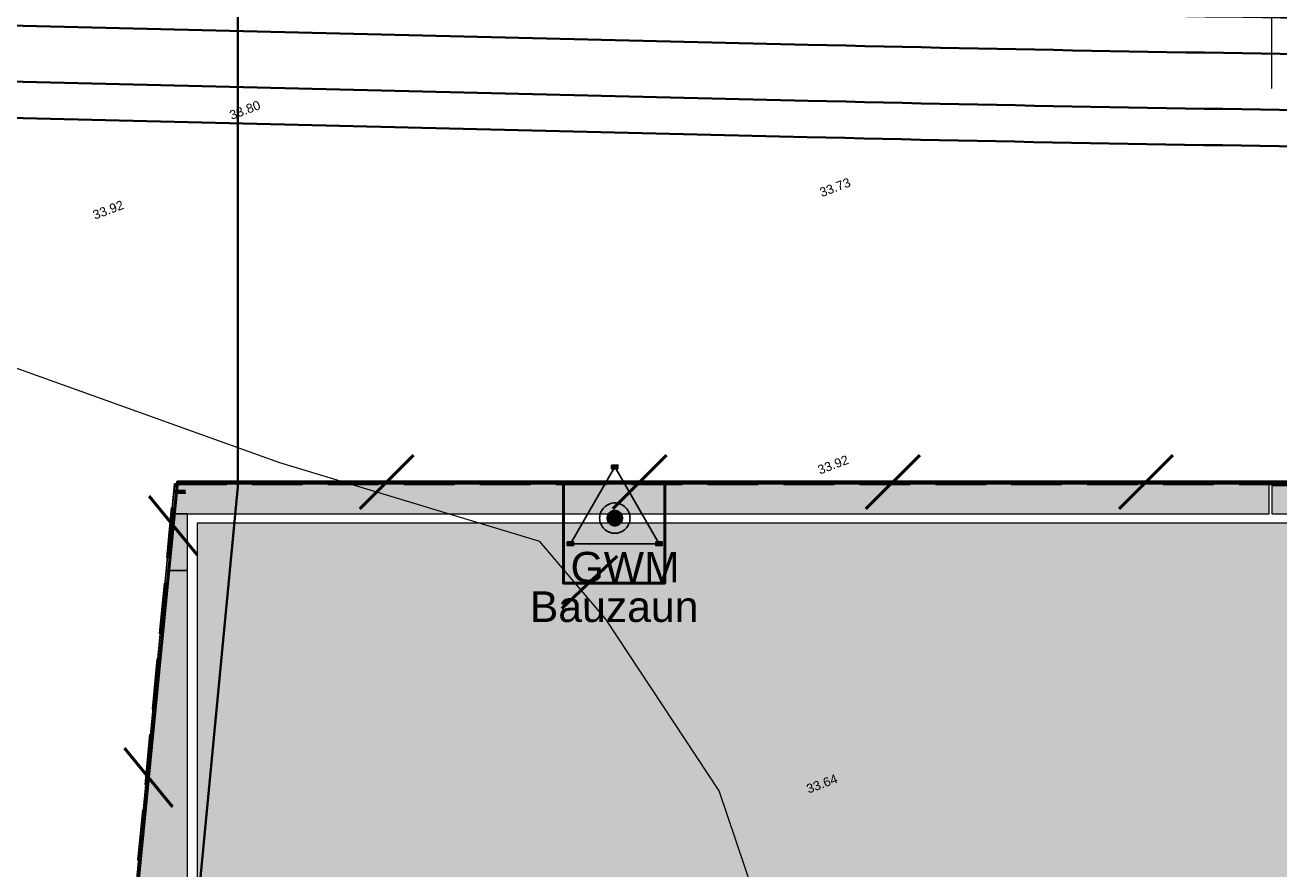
# Model space of a CAD drawing. Header units: metres. Extents: x -5203299 to 2078834, y 245743 to 5816291.
# Tile 36 of 256: x 366318 to 366368, y 5814191 to 5814224. Entities that reach past the tile are written whole.
import ezdxf

# ---------------------------------------------------------------- set-up
doc = ezdxf.new("R2010")
doc.units = ezdxf.units.M
doc.header["$LTSCALE"] = 0.5
doc.linetypes.add('Linienart-Gestrichelt mit Abstand', pattern=[6, 4, -2])
doc.layers.get('0').update_dxf_attribs({"lineweight": 25})
for name, color, linetype, lineweight in [('01_CS-500-Tx-Hoehen Bestand_100', 7, 'Continuous', 9), ('01_CS-530-Belag-Drainasphalt', 7, 'Continuous', 5), ('30 -39 Baustelle- Fläche', 7, 'Continuous', 15), ('99.02_Vermesserplan-Höhe SWP', 7, 'Continuous', 18), ('99.02_Vermesserplan-Linie Zaun', 7, 'Continuous', 18), ('99.04_Erschließung_VP-KRA_S-LP-Krampnitz 1.BA$0$S-Beschriftung-2', 7, 'Continuous', 20), ('Bemaßung', 7, 'Continuous', 5), ('Keine', 7, 'Continuous', 9), ('KKA_Bauabwicklung-Temporär', 7, 'Continuous', 15)]:
    doc.layers.add(name, color=color, linetype=linetype, lineweight=lineweight)
for name, color, linetype, lineweight, true_color in [('01_CS-570-Pflanzung_Strauch', 7, 'Continuous', 9, 0xa3b35b), ('0_Schulgrundstuecksflaeche', 1, 'Continuous', 25, 0xff0000), ('30 -34 Innenwände- 4 Türen_Fenster', 7, 'Continuous', 15, 0x9955ff), ('99.04_Gleisplanung VP 02_23-EB-1236L-A-FAHRKANTE', 150, 'Continuous', 35, 0x007fff), ('99.04_Gleisplanung VP 02_23-EB-1236R-A-FAHRKANTE', 150, 'Continuous', 35, 0x007fff), ('Grundwassermessstellen', 7, 'Continuous', 9, 0xd100e9)]:
    doc.layers.add(name, color=color, linetype=linetype, lineweight=lineweight, true_color=true_color)
doc.styles.add('Arial', font='arial.ttf')

# ---------------------------------------------------------------- blocks, each defined once
blk = doc.blocks.new('_25-01-10_187 KRA_CS_LP4_Außenanlagenplan (3D)')
at = {"layer": '01_CS-500-Tx-Hoehen Bestand_100', "linetype": 'Continuous', "lineweight": 0}
blk.add_hatch(color=7, dxfattribs=at).paths.add_polyline_path([(366324.459, 5814205.72), (366324.451, 5814205.721), (366324.443, 5814205.722), (366324.436, 5814205.724), (366324.428, 5814205.726), (366324.421, 5814205.73), (366324.415, 5814205.734), (366324.408, 5814205.738), (366324.403, 5814205.743), (366324.397, 5814205.749), (366324.393, 5814205.755), (366324.389, 5814205.762), (366324.386, 5814205.769), (366324.383, 5814205.777), (366324.381, 5814205.784), (366324.38, 5814205.792), (366324.379, 5814205.8), (366324.38, 5814205.807), (366324.381, 5814205.815), (366324.383, 5814205.823), (366324.386, 5814205.83), (366324.389, 5814205.837), (366324.393, 5814205.844), (366324.397, 5814205.85), (366324.403, 5814205.856), (366324.408, 5814205.861), (366324.415, 5814205.866), (366324.421, 5814205.87), (366324.428, 5814205.873), (366324.436, 5814205.876), (366324.443, 5814205.877), (366324.451, 5814205.879), (366324.459, 5814205.879), (366324.467, 5814205.879), (366324.474, 5814205.877), (366324.482, 5814205.876), (366324.489, 5814205.873), (366324.496, 5814205.87), (366324.503, 5814205.866), (366324.509, 5814205.861), (366324.515, 5814205.856), (366324.52, 5814205.85), (366324.525, 5814205.844), (366324.529, 5814205.837), (366324.532, 5814205.83), (366324.535, 5814205.823), (366324.537, 5814205.815), (366324.538, 5814205.807), (366324.538, 5814205.8), (366324.538, 5814205.792), (366324.537, 5814205.784), (366324.535, 5814205.777), (366324.532, 5814205.769), (366324.529, 5814205.762), (366324.525, 5814205.755), (366324.52, 5814205.749), (366324.515, 5814205.743), (366324.509, 5814205.738), (366324.503, 5814205.734), (366324.496, 5814205.73), (366324.489, 5814205.726), (366324.482, 5814205.724), (366324.474, 5814205.722), (366324.467, 5814205.721)])
at = {"layer": '01_CS-530-Belag-Drainasphalt', "linetype": 'Continuous', "lineweight": 0}
for points in [[(366378.125, 5814205.779), (366367.752, 5814205.779), (366367.752, 5814204.679), (366370.675, 5814204.679), (366370.672, 5814204.378), (366370.675, 5814204.378), (366370.675, 5814200.824), (366378.125, 5814200.824)], [(366324.077, 5814202.429), (366324.911, 5814202.429), (366324.911, 5814204.679), (366324.292, 5814204.679)], [(366325.295, 5814177.299), (366370.295, 5814177.299), (366370.295, 5814204.299), (366325.295, 5814204.299)]]:
    blk.add_hatch(color=7, dxfattribs=at).paths.add_polyline_path(points)
at = {"layer": '01_CS-570-Pflanzung_Strauch', "linetype": 'Continuous', "lineweight": 0}
blk.add_hatch(color=73, dxfattribs=at).paths.add_polyline_path([(366367.652, 5814205.859), (366324.404, 5814205.859), (366324.292, 5814204.679), (366367.653, 5814204.679)])
h = blk.add_hatch(color=73, dxfattribs=at)
edge = h.paths.add_edge_path()
edge.add_line((366322.67, 5814158.068), (366322.67, 5814157.646))
edge.add_line((366322.67, 5814157.646), (366365.975, 5814157.648))
edge.add_line((366365.975, 5814157.648), (366353.975, 5814157.648))
edge.add_line((366353.975, 5814157.648), (366353.975, 5814159.848))
edge.add_line((366353.975, 5814159.848), (366365.975, 5814159.848))
edge.add_line((366365.975, 5814159.848), (366365.975, 5814157.648))
edge.add_line((366365.975, 5814157.648), (366367.975, 5814157.648))
edge.add_line((366367.975, 5814157.648), (366367.975, 5814160.32))
edge.add_line((366367.975, 5814160.32), (366361.39, 5814162.333))
edge.add_arc((366360.805, 5814160.421), 2, 73.0015, 144.0665)
edge.add_line((366359.185, 5814161.595), (366358.865, 5814161.153))
edge.add_arc((366357.246, 5814162.327), 2, 276.0306, 324.0665, ccw=False)
edge.add_line((366357.456, 5814160.338), (366345.47, 5814159.071))
edge.add_arc((366345.26, 5814161.06), 2, 238.7408, 276.0306, ccw=False)
edge.add_line((366344.222, 5814159.351), (366344.22, 5814159.352))
edge.add_line((366344.22, 5814159.352), (366340.747, 5814161.677))
edge.add_line((366340.747, 5814161.677), (366340.415, 5814161.9))
edge.add_line((366340.415, 5814161.9), (366339.226, 5814160.124))
edge.add_arc((366337.564, 5814161.237), 2, 253.5396, 326.1962, ccw=False)
edge.add_line((366336.998, 5814159.319), (366327.659, 5814162.078))
edge.add_line((366327.659, 5814162.078), (366327.489, 5814161.503))
edge.add_line((366327.489, 5814161.503), (366323.029, 5814162.82))
edge.add_arc((366323.483, 5814164.355), 1.6, 174.0948, 253.5396, ccw=False)
edge.add_line((366321.891, 5814164.52), (366322.304, 5814168.508))
edge.add_line((366322.304, 5814168.508), (366322.9, 5814168.447))
edge.add_line((366322.9, 5814168.447), (366323.058, 5814169.972))
edge.add_line((366323.058, 5814169.972), (366322.234, 5814170.059))
edge.add_line((366322.234, 5814170.059), (366322.762, 5814175.031))
edge.add_line((366322.762, 5814175.031), (366323.573, 5814174.945))
edge.add_line((366323.573, 5814174.945), (366323.653, 5814175.723))
edge.add_arc((366325.046, 5814175.579), 1.4, 95.5292, 174.0948, ccw=False)
edge.add_line((366324.911, 5814176.972), (366324.911, 5814202.429))
edge.add_line((366324.911, 5814202.429), (366324.077, 5814202.429))
edge.add_line((366324.077, 5814202.429), (366320.17, 5814161.505))
edge.add_line((366320.17, 5814161.505), (366320.17, 5814158.068))
edge.add_line((366320.17, 5814158.068), (366322.67, 5814158.068))
h = blk.add_hatch(color=73, dxfattribs=at)
edge = h.paths.add_edge_path()
edge.add_line((366322.67, 5814158.068), (366322.67, 5814157.646))
edge.add_line((366322.67, 5814157.646), (366365.975, 5814157.648))
edge.add_line((366365.975, 5814157.648), (366353.975, 5814157.648))
edge.add_line((366353.975, 5814157.648), (366353.975, 5814159.848))
edge.add_line((366353.975, 5814159.848), (366365.975, 5814159.848))
edge.add_line((366365.975, 5814159.848), (366365.975, 5814157.648))
edge.add_line((366365.975, 5814157.648), (366367.975, 5814157.648))
edge.add_line((366367.975, 5814157.648), (366367.975, 5814160.32))
edge.add_line((366367.975, 5814160.32), (366361.39, 5814162.333))
edge.add_arc((366360.805, 5814160.421), 2, 73.0015, 144.0665)
edge.add_line((366359.185, 5814161.595), (366358.865, 5814161.153))
edge.add_arc((366357.246, 5814162.327), 2, 276.0306, 324.0665, ccw=False)
edge.add_line((366357.456, 5814160.338), (366345.47, 5814159.071))
edge.add_arc((366345.26, 5814161.06), 2, 238.7408, 276.0306, ccw=False)
edge.add_line((366344.222, 5814159.351), (366344.22, 5814159.352))
edge.add_line((366344.22, 5814159.352), (366340.747, 5814161.677))
edge.add_line((366340.747, 5814161.677), (366340.415, 5814161.9))
edge.add_line((366340.415, 5814161.9), (366339.226, 5814160.124))
edge.add_arc((366337.564, 5814161.237), 2, 253.5396, 326.1962, ccw=False)
edge.add_line((366336.998, 5814159.319), (366327.659, 5814162.078))
edge.add_line((366327.659, 5814162.078), (366327.489, 5814161.503))
edge.add_line((366327.489, 5814161.503), (366323.029, 5814162.82))
edge.add_arc((366323.483, 5814164.355), 1.6, 174.0948, 253.5396, ccw=False)
edge.add_line((366321.891, 5814164.52), (366322.304, 5814168.508))
edge.add_line((366322.304, 5814168.508), (366322.9, 5814168.447))
edge.add_line((366322.9, 5814168.447), (366323.058, 5814169.972))
edge.add_line((366323.058, 5814169.972), (366322.234, 5814170.059))
edge.add_line((366322.234, 5814170.059), (366322.762, 5814175.031))
edge.add_line((366322.762, 5814175.031), (366323.573, 5814174.945))
edge.add_line((366323.573, 5814174.945), (366323.653, 5814175.723))
edge.add_arc((366325.046, 5814175.579), 1.4, 95.5292, 174.0948, ccw=False)
edge.add_line((366324.911, 5814176.972), (366324.911, 5814202.429))
edge.add_line((366324.911, 5814202.429), (366324.077, 5814202.429))
edge.add_line((366324.077, 5814202.429), (366320.17, 5814161.505))
edge.add_line((366320.17, 5814161.505), (366320.17, 5814158.068))
edge.add_line((366320.17, 5814158.068), (366322.67, 5814158.068))
at = {"layer": '01_CS-500-Tx-Hoehen Bestand_100', "color": 7}
blk.add_solid([(366324.416, 5814205.469), (366324.85, 5814205.469), (366324.416, 5814205.627), (366324.85, 5814205.627)], dxfattribs=at)
blk.add_solid([(366324.416, 5814205.469), (366324.85, 5814205.469), (366324.416, 5814205.627), (366324.85, 5814205.627)], dxfattribs=at)
at = {"layer": '01_CS-530-Belag-Drainasphalt', "lineweight": 9, "flags": 128}
for points in [[(366378.125, 5814205.779), (366367.752, 5814205.779), (366367.752, 5814204.679), (366370.675, 5814204.679), (366370.672, 5814204.378), (366370.675, 5814204.378), (366370.675, 5814200.824), (366378.125, 5814200.824)], [(366324.077, 5814202.429), (366324.911, 5814202.429), (366324.911, 5814204.679), (366324.292, 5814204.679)], [(366325.295, 5814177.299), (366370.295, 5814177.299), (366370.295, 5814204.299), (366325.295, 5814204.299)]]:
    blk.add_lwpolyline(points, close=True, dxfattribs=at)
at = {"layer": '01_CS-570-Pflanzung_Strauch', "lineweight": 9, "flags": 128}
blk.add_lwpolyline([(366367.652, 5814205.859), (366324.404, 5814205.859), (366324.292, 5814204.679), (366367.653, 5814204.679)], close=True, dxfattribs=at)
blk.add_lwpolyline([(366324.911, 5814176.972), (366324.911, 5814202.429), (366324.077, 5814202.429), (366320.17, 5814161.505)], dxfattribs=at)
blk.add_lwpolyline([(366324.911, 5814176.972), (366324.911, 5814202.429), (366324.077, 5814202.429), (366320.17, 5814161.505)], dxfattribs=at)
at = {"layer": '0_Schulgrundstuecksflaeche', "lineweight": 9, "flags": 128}
blk.add_lwpolyline([(366598.843, 5814070.999), (366596.911, 5814066.335), (366595.234, 5814062.438), (366593.033, 5814057.519), (366590.86, 5814052.857), (366590.234, 5814051.548), (366588.437, 5814047.868, -0.121867), (366587.816, 5814047.135), (366568.596, 5814033.252, 0.234343), (366561.989, 5814023.827, -0.138275), (366542.762, 5814024.387), (366529.269, 5814028.771), (366494.275, 5814040.201), (366444.38, 5814056.411), (366383.121, 5814077.087), (366343.306, 5814088.967), (366320.947, 5814094.628), (366320.17, 5814095.406), (366320.17, 5814161.505), (366324.404, 5814205.859), (366325.337, 5814205.858), (366395.049, 5814205.858), (366598.78, 5814205.858), (366598.81, 5814142.548)], format="xyb", close=True, dxfattribs=at)
at = {"layer": '01_CS-500-Tx-Hoehen Bestand_100', "insert": (366324.416, 5814205.548), "char_height": 0.1007, "attachment_point": 4, "rotation": 360, "line_spacing_factor": 4, "style": 'Arial'}
blk.add_mtext('{\\L34,00g}', dxfattribs=at)
blk = doc.blocks.new('_23-07-06_Massenplan_TB_Weiterführende Schule (3D)')
at = {"layer": '99.02_Vermesserplan-Linie Zaun', "color": 7, "linetype": 'Continuous', "lineweight": 18}
for p, q in [((-264.235, 0.975), (-275.592, 5.06)), ((-253.972, -2.125), (-264.235, 0.975)), ((-251.364, -5.2), (-253.972, -2.125)), ((-246.879, -11.972), (-251.364, -5.2)), ((-245.537, -15.961), (-246.879, -11.972))]:
    blk.add_line(p, q, dxfattribs=at)
at = {"layer": '99.04_Erschließung_VP-KRA_S-LP-Krampnitz 1.BA$0$S-Beschriftung-2', "linetype": 'Continuous'}
blk.add_line((-225.057, 20.775), (-225.057, 15.775), dxfattribs=at)
at = {"layer": '99.04_Gleisplanung VP 02_23-EB-1236L-A-FAHRKANTE', "flags": 128}
for points in [[(562.055, 14.664), (-195.677, 14.713, -0.005965), (-243.369, 15.285), (-544.421, 22.489)], [(562.055, 13.229), (-195.677, 13.278), (-195.677, 13.278, -0.005965), (-243.404, 13.85), (-243.404, 13.85), (-243.404, 13.85), (-544.456, 21.055, -0.000153)]]:
    blk.add_lwpolyline(points, format="xyb", dxfattribs=at)
at = {"layer": '99.04_Gleisplanung VP 02_23-EB-1236R-A-FAHRKANTE', "flags": 128}
for points in [[(563.016, 18.313), (-195.633, 18.362), (-195.633, 18.362, -0.005965), (-243.325, 18.934), (-544.406, 26.139)], [(563.016, 16.878), (-195.633, 16.927, -0.005965), (-243.36, 17.5), (-544.44, 24.705)]]:
    blk.add_lwpolyline(points, format="xyb", dxfattribs=at)
at = {"layer": '99.02_Vermesserplan-Höhe SWP', "color": 7, "char_height": 0.36, "rotation": 20.7002, "line_spacing_factor": 0.251004, "style": 'Arial'}
for s, insert, attachment_point in [('33.80', (-266.27, 14.865), 1), ('33.73', (-242.367, 12.034), 2), ('33.92', (-270.494, 11.367), 3), ('33.92', (-243.03, 0.853), 1), ('33.64', (-243.409, -11.921), 4)]:
    blk.add_mtext(s, dxfattribs=dict(at, insert=insert, attachment_point=attachment_point))
blk = doc.blocks.new('_00-EG_Tragwerk (2D)')
at = {"layer": 'Keine', "linetype": 'Linienart-Gestrichelt mit Abstand', "lineweight": 50, "flags": 128}
blk.add_lwpolyline([(6.04, -134.709), (4.108, -139.373), (2.43, -143.27), (0.229, -148.189), (-1.944, -152.85), (-2.57, -154.16), (-4.367, -157.84, -0.121867), (-4.988, -158.573), (-24.208, -172.456, 0.234343), (-30.814, -181.881), (-30.814, -181.881, -0.138275), (-50.042, -181.321), (-50.042, -181.321), (-63.534, -176.937), (-98.528, -165.507), (-148.424, -149.297), (-209.682, -128.621), (-249.498, -116.741), (-271.856, -111.08), (-272.634, -110.302), (-272.634, -44.203), (-268.399, 0.151), (-267.466, 0.15), (-197.755, 0.15), (5.976, 0.15), (6.006, -63.16)], format="xyb", close=True, dxfattribs=at)
blk = doc.blocks.new('Gruppe-12115')
at = {"layer": 'Grundwassermessstellen', "linetype": 'Continuous', "lineweight": 0}
for color, points in [(9, [(-250.703, -1.203), (-250.704, -1.233), (-250.709, -1.262), (-250.716, -1.29), (-250.726, -1.318), (-250.738, -1.345), (-250.753, -1.37), (-250.771, -1.393), (-250.791, -1.415), (-250.813, -1.435), (-250.836, -1.453), (-250.861, -1.468), (-250.888, -1.48), (-250.916, -1.49), (-250.944, -1.497), (-250.973, -1.502), (-251.003, -1.503), (-251.032, -1.502), (-251.061, -1.497), (-251.09, -1.49), (-251.118, -1.48), (-251.144, -1.468), (-251.17, -1.453), (-251.193, -1.435), (-251.215, -1.415), (-251.235, -1.393), (-251.252, -1.37), (-251.267, -1.345), (-251.28, -1.318), (-251.29, -1.29), (-251.297, -1.262), (-251.301, -1.233), (-251.303, -1.203), (-251.301, -1.174), (-251.297, -1.145), (-251.29, -1.116), (-251.28, -1.088), (-251.267, -1.062), (-251.252, -1.036), (-251.235, -1.013), (-251.215, -0.991), (-251.193, -0.971), (-251.17, -0.954), (-251.144, -0.939), (-251.118, -0.926), (-251.09, -0.916), (-251.061, -0.909), (-251.032, -0.905), (-251.003, -0.903), (-250.973, -0.905), (-250.944, -0.909), (-250.916, -0.916), (-250.888, -0.926), (-250.861, -0.939), (-250.836, -0.954), (-250.813, -0.971), (-250.791, -0.991), (-250.771, -1.013), (-250.753, -1.036), (-250.738, -1.062), (-250.726, -1.088), (-250.716, -1.116), (-250.709, -1.145), (-250.704, -1.174)]), (142, [(-250.953, -1.203), (-250.953, -1.208), (-250.954, -1.213), (-250.955, -1.218), (-250.957, -1.222), (-250.959, -1.227), (-250.961, -1.231), (-250.964, -1.235), (-250.967, -1.238), (-250.971, -1.242), (-250.975, -1.245), (-250.979, -1.247), (-250.984, -1.249), (-250.988, -1.251), (-250.993, -1.252), (-250.998, -1.253), (-251.003, -1.253), (-251.008, -1.253), (-251.013, -1.252), (-251.017, -1.251), (-251.022, -1.249), (-251.026, -1.247), (-251.031, -1.245), (-251.035, -1.242), (-251.038, -1.238), (-251.041, -1.235), (-251.044, -1.231), (-251.047, -1.227), (-251.049, -1.222), (-251.051, -1.218), (-251.052, -1.213), (-251.053, -1.208), (-251.053, -1.203), (-251.053, -1.198), (-251.052, -1.193), (-251.051, -1.189), (-251.049, -1.184), (-251.047, -1.18), (-251.044, -1.175), (-251.041, -1.171), (-251.038, -1.168), (-251.035, -1.164), (-251.031, -1.162), (-251.026, -1.159), (-251.022, -1.157), (-251.017, -1.155), (-251.013, -1.154), (-251.008, -1.153), (-251.003, -1.153), (-250.998, -1.153), (-250.993, -1.154), (-250.988, -1.155), (-250.984, -1.157), (-250.979, -1.159), (-250.975, -1.162), (-250.971, -1.164), (-250.967, -1.168), (-250.964, -1.171), (-250.961, -1.175), (-250.959, -1.18), (-250.957, -1.184), (-250.955, -1.189), (-250.954, -1.193), (-250.953, -1.198)])]:
    blk.add_hatch(color=color, dxfattribs=at).paths.add_polyline_path(points)
at = {"layer": 'KKA_Bauabwicklung-Temporär', "linetype": 'Continuous', "lineweight": 0}
for points in [[(-251.134, 0.894), (-250.884, 0.894), (-250.884, 0.744), (-251.134, 0.744)], [(-252.884, -2.137), (-252.634, -2.137), (-252.634, -2.287), (-252.884, -2.287)], [(-249.384, -2.137), (-249.134, -2.137), (-249.134, -2.287), (-249.384, -2.287)]]:
    blk.add_hatch(color=1, dxfattribs=at).paths.add_polyline_path(points)
at = {"layer": 'Grundwassermessstellen', "color": 1, "lineweight": 25, "flags": 128}
blk.add_lwpolyline([(-251.003, 0.818), (-252.753, -2.213), (-249.253, -2.213)], close=True, dxfattribs=at)
at = {"layer": 'Grundwassermessstellen', "color": 252, "linetype": 'Continuous', "lineweight": 25, "flags": 128}
for points in [[(-250.403, -1.203), (-250.406, -1.262), (-250.414, -1.32), (-250.429, -1.377), (-250.449, -1.433), (-250.474, -1.486), (-250.504, -1.536), (-250.539, -1.584), (-250.579, -1.627), (-250.622, -1.667), (-250.669, -1.702), (-250.72, -1.732), (-250.773, -1.757), (-250.829, -1.777), (-250.886, -1.792), (-250.944, -1.8), (-251.003, -1.803), (-251.062, -1.8), (-251.12, -1.792), (-251.177, -1.777), (-251.232, -1.757), (-251.286, -1.732), (-251.336, -1.702), (-251.383, -1.667), (-251.427, -1.627), (-251.467, -1.584), (-251.502, -1.536), (-251.532, -1.486), (-251.557, -1.433), (-251.577, -1.377), (-251.591, -1.32), (-251.6, -1.262), (-251.603, -1.203), (-251.6, -1.144), (-251.591, -1.086), (-251.577, -1.029), (-251.557, -0.974), (-251.532, -0.92), (-251.502, -0.87), (-251.467, -0.822), (-251.427, -0.779), (-251.383, -0.739), (-251.336, -0.704), (-251.286, -0.674), (-251.232, -0.649), (-251.177, -0.629), (-251.12, -0.615), (-251.062, -0.606), (-251.003, -0.603), (-250.944, -0.606), (-250.886, -0.615), (-250.829, -0.629), (-250.773, -0.649), (-250.72, -0.674), (-250.669, -0.704), (-250.622, -0.739), (-250.579, -0.779), (-250.539, -0.822), (-250.504, -0.87), (-250.474, -0.92), (-250.449, -0.974), (-250.429, -1.029), (-250.414, -1.086), (-250.406, -1.144)], [(-250.953, -1.203), (-250.953, -1.208), (-250.954, -1.213), (-250.955, -1.218), (-250.957, -1.222), (-250.959, -1.227), (-250.961, -1.231), (-250.964, -1.235), (-250.967, -1.238), (-250.971, -1.242), (-250.975, -1.245), (-250.979, -1.247), (-250.984, -1.249), (-250.988, -1.251), (-250.993, -1.252), (-250.998, -1.253), (-251.003, -1.253), (-251.008, -1.253), (-251.013, -1.252), (-251.017, -1.251), (-251.022, -1.249), (-251.026, -1.247), (-251.031, -1.245), (-251.035, -1.242), (-251.038, -1.238), (-251.041, -1.235), (-251.044, -1.231), (-251.047, -1.227), (-251.049, -1.222), (-251.051, -1.218), (-251.052, -1.213), (-251.053, -1.208), (-251.053, -1.203), (-251.053, -1.198), (-251.052, -1.193), (-251.051, -1.189), (-251.049, -1.184), (-251.047, -1.18), (-251.044, -1.175), (-251.041, -1.171), (-251.038, -1.168), (-251.035, -1.164), (-251.031, -1.162), (-251.026, -1.159), (-251.022, -1.157), (-251.017, -1.155), (-251.013, -1.154), (-251.008, -1.153), (-251.003, -1.153), (-250.998, -1.153), (-250.993, -1.154), (-250.988, -1.155), (-250.984, -1.157), (-250.979, -1.159), (-250.975, -1.162), (-250.971, -1.164), (-250.967, -1.168), (-250.964, -1.171), (-250.961, -1.175), (-250.959, -1.18), (-250.957, -1.184), (-250.955, -1.189), (-250.954, -1.193), (-250.953, -1.198)]]:
    blk.add_lwpolyline(points, close=True, dxfattribs=at)
at = {"layer": 'Grundwassermessstellen', "color": 7, "linetype": 'Continuous', "lineweight": 25, "flags": 128}
blk.add_lwpolyline([(-250.703, -1.203), (-250.704, -1.233), (-250.709, -1.262), (-250.716, -1.29), (-250.726, -1.318), (-250.738, -1.345), (-250.753, -1.37), (-250.771, -1.393), (-250.791, -1.415), (-250.813, -1.435), (-250.836, -1.453), (-250.861, -1.468), (-250.888, -1.48), (-250.916, -1.49), (-250.944, -1.497), (-250.973, -1.502), (-251.003, -1.503), (-251.032, -1.502), (-251.061, -1.497), (-251.09, -1.49), (-251.118, -1.48), (-251.144, -1.468), (-251.17, -1.453), (-251.193, -1.435), (-251.215, -1.415), (-251.235, -1.393), (-251.252, -1.37), (-251.267, -1.345), (-251.28, -1.318), (-251.29, -1.29), (-251.297, -1.262), (-251.301, -1.233), (-251.303, -1.203), (-251.301, -1.174), (-251.297, -1.145), (-251.29, -1.116), (-251.28, -1.088), (-251.267, -1.062), (-251.252, -1.036), (-251.235, -1.013), (-251.215, -0.991), (-251.193, -0.971), (-251.17, -0.954), (-251.144, -0.939), (-251.118, -0.926), (-251.09, -0.916), (-251.061, -0.909), (-251.032, -0.905), (-251.003, -0.903), (-250.973, -0.905), (-250.944, -0.909), (-250.916, -0.916), (-250.888, -0.926), (-250.861, -0.939), (-250.836, -0.954), (-250.813, -0.971), (-250.791, -0.991), (-250.771, -1.013), (-250.753, -1.036), (-250.738, -1.062), (-250.726, -1.088), (-250.716, -1.116), (-250.709, -1.145), (-250.704, -1.174)], close=True, dxfattribs=at)
at = {"layer": 'KKA_Bauabwicklung-Temporär', "color": 1, "lineweight": 25, "flags": 128}
for points in [[(-251.134, 0.894), (-250.884, 0.894), (-250.884, 0.744), (-251.134, 0.744)], [(-252.884, -2.137), (-252.634, -2.137), (-252.634, -2.287), (-252.884, -2.287)], [(-249.384, -2.137), (-249.134, -2.137), (-249.134, -2.287), (-249.384, -2.287)]]:
    blk.add_lwpolyline(points, close=True, dxfattribs=at)
blk = doc.blocks.new('Gruppe-12133')
at = {"color": 7}
blk.add_blockref('Gruppe-12115', (0, 0), dxfattribs=at)
at = {"color": 1, "insert": (-252.753, -2.538), "char_height": 1.2083, "attachment_point": 1, "line_spacing_factor": 0.978528, "style": 'Arial'}
blk.add_mtext('GWM', dxfattribs=at)
blk = doc.blocks.new('*U13180')
at = {"layer": '30 -39 Baustelle- Fläche', "color": 30, "linetype": 'Continuous', "lineweight": 50, "true_color": 0xff7f00, "transparency": 33554687, "flags": 128}
blk.add_lwpolyline([(-62.405, -177.181), (-63.434, -176.846), (-98.431, -165.444), (-148.321, -149.219), (-208.785, -128.777), (-229.327, -122.649), (-229.146, -120.35), (-217.834, -120.35), (-217.918, -110.538), (-243.574, -110.538), (-247.106, -112.705), (-253.025, -115.735), (-271.856, -111.08), (-272.634, -110.302), (-272.634, -44.203), (-268.286, 0.228), (-267.364, 0.228), (-192.626, 0.228), (-192.626, 16.549), (-14.717, 16.573)], dxfattribs=at)
at = {"layer": 'Keine', "color": 30, "linetype": 'Continuous', "lineweight": 50, "true_color": 0xff7f00, "transparency": 33554687}
for p, q in [((-261.08, -0.833), (-258.959, 1.289)), ((-251.08, -0.833), (-248.959, 1.289)), ((-241.08, -0.833), (-238.959, 1.289)), ((-231.08, -0.833), (-228.959, 1.289)), ((-267.502, -2.657), (-269.407, -0.339)), ((-268.476, -12.609), (-270.381, -10.291))]:
    blk.add_line(p, q, dxfattribs=at)
blk = doc.blocks.new('*U13181')
at = {"layer": '30 -39 Baustelle- Fläche', "color": 30, "linetype": 'Continuous', "lineweight": 50, "true_color": 0xff7f00, "transparency": 33554687, "flags": 128}
blk.add_lwpolyline([(-253.031, 0.228), (-253.031, -3.772), (-249.031, -3.772), (-249.031, 0.228)], dxfattribs=at)
at = {"layer": 'Keine', "color": 30, "linetype": 'Continuous', "lineweight": 50, "true_color": 0xff7f00, "transparency": 33554687}
blk.add_line((-253.092, -4.771), (-250.909, -2.713), dxfattribs=at)
blk = doc.blocks.new('Gruppe-12148')
at = {"layer": '30 -39 Baustelle- Fläche', "color": 171, "linetype": 'Continuous', "lineweight": 35, "true_color": 0x7f7fff, "flags": 128}
blk.add_lwpolyline([(-219.136, 50.542), (-265.888, 50.542), (-265.899, 0.032), (-270.134, -44.322), (-270.134, -108.936)], dxfattribs=at)
blk = doc.blocks.new('_BE Phase 4 (3D)')
at = {"layer": 'Keine', "color": 1, "linetype": 'Linienart-Gestrichelt mit Abstand', "lineweight": 35, "true_color": 0xff0000, "flags": 128}
blk.add_lwpolyline([(6.04, -134.709), (4.108, -139.373), (2.43, -143.27), (0.229, -148.189), (-1.944, -152.85), (-2.57, -154.16), (-4.367, -157.84, -0.121867), (-4.988, -158.573), (-24.208, -172.456, 0.234343), (-30.814, -181.881), (-30.814, -181.881, -0.138275), (-50.042, -181.321), (-50.042, -181.321), (-63.534, -176.937), (-98.528, -165.507), (-148.424, -149.297), (-209.682, -128.621), (-249.498, -116.741), (-271.856, -111.08), (-272.634, -110.302), (-272.634, -44.203), (-268.399, 0.151), (-267.466, 0.15), (-197.755, 0.15), (5.976, 0.15), (6.006, -63.16)], format="xyb", close=True, dxfattribs=at)
at = {"layer": 'Bemaßung', "color": 7}
for name in ['*U13180', '*U13181']:
    blk.add_blockref(name, (0, 0), dxfattribs=at)
at = {"layer": 'Keine', "color": 7}
blk.add_blockref('Gruppe-12148', (0, 0), dxfattribs=at)
at = {"layer": 'Keine', "color": 7, "transparency": 33554687}
blk.add_blockref('Gruppe-12133', (0, 0), dxfattribs=at)
at = {"layer": '30 -39 Baustelle- Fläche', "color": 30, "true_color": 0xff7f00, "insert": (-251.031, -4.097), "char_height": 1.2083, "attachment_point": 2, "rotation": 0.0274, "line_spacing_factor": 0.970715, "style": 'Arial'}
blk.add_mtext('Bauzaun', dxfattribs=at)

msp = doc.modelspace()

# ---------------------------------------------------------------- block references
at = {"layer": '30 -34 Innenwände- 4 Türen_Fenster', "color": 1}
msp.add_blockref('_25-01-10_187 KRA_CS_LP4_Außenanlagenplan (3D)', (0, 0), dxfattribs=at)

# ---------------------------------------------------------------- next in the draw order: block references
at = {"layer": 'Keine', "color": 1}
msp.add_blockref('_23-07-06_Massenplan_TB_Weiterführende Schule (3D)', (366592.803, 5814205.708), dxfattribs=at)

# ---------------------------------------------------------------- next in the draw order: block references
msp.add_blockref('_00-EG_Tragwerk (2D)', (366592.803, 5814205.708), dxfattribs=at)

# ---------------------------------------------------------------- next in the draw order: block references
msp.add_blockref('_BE Phase 4 (3D)', (366592.803, 5814205.708), dxfattribs=at)

doc.saveas('drawing.dxf')
